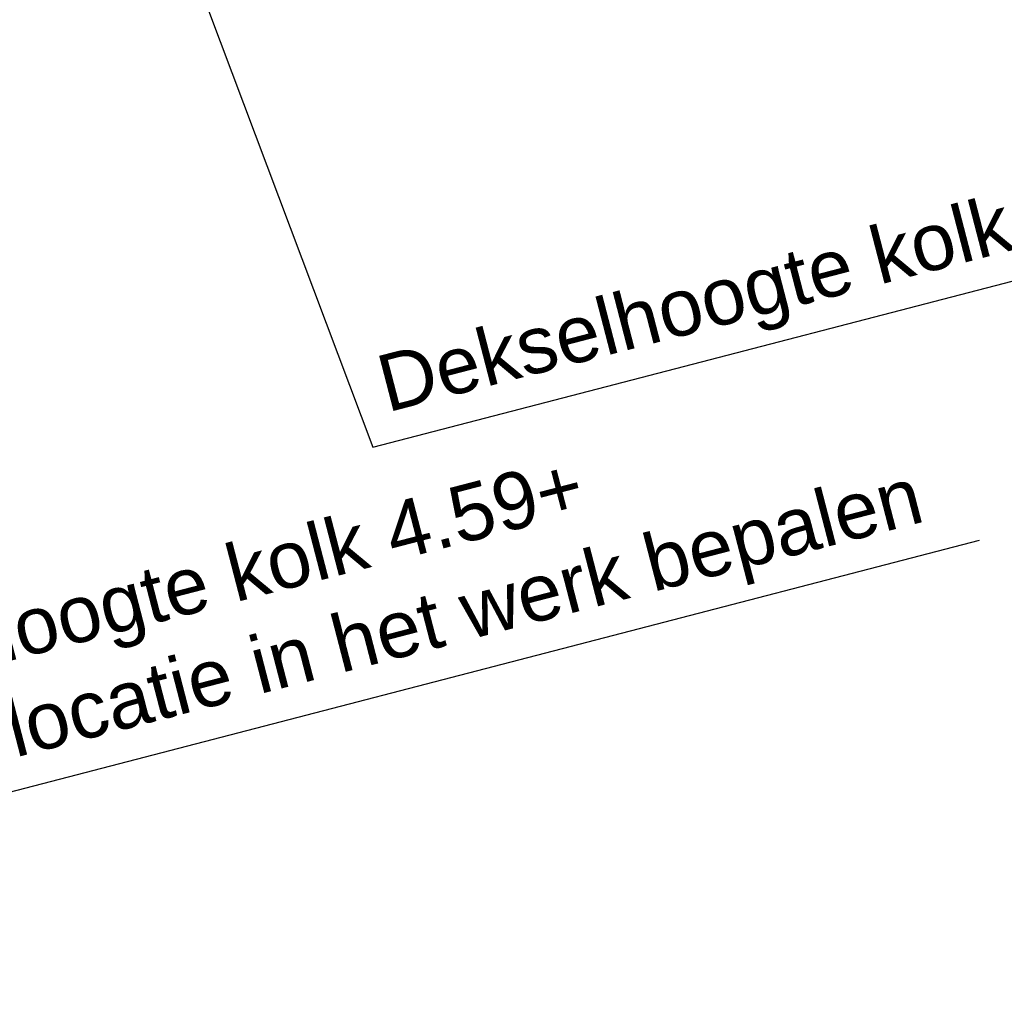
# Model space of a CAD drawing. Header units: millimetres. Extents: x 37875 to 299461, y 97699 to 271071.
# Tile 160 of 198: x 154677 to 163323, y 174608 to 183121. Entities that reach past the tile are written whole.
import ezdxf

# ---------------------------------------------------------------- set-up
doc = ezdxf.new("R2010")
doc.units = ezdxf.units.MM
for name, color, linetype in [('Tekst', 7, 'Continuous'), ('Terrein - Groen Gras', 10, 'Continuous'), ('Terrein - Struyk Verwo - Hydro Lineo XL 50 Tegels', 251, 'Continuous')]:
    doc.layers.add(name, color=color, linetype=linetype)
doc.styles.get("Standard").update_dxf_attribs({"font": 'arial.ttf'})

msp = doc.modelspace()

# ---------------------------------------------------------------- hatches: boundary and pattern name
at = {"layer": 'Terrein - Groen Gras'}
h = msp.add_hatch(dxfattribs=at)
h.set_pattern_fill('GRASS', color=256, scale=19.99999999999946, angle=44.55382537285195)
h.set_pattern_definition([(134.5538253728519, (-39679091.98138075, -435187456.3575751), (-507.984597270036, 3.955865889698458), [95.2499999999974, -623.1704895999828]), (89.55382537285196, (-39679091.98138075, -435187456.3575751), (-507.9845973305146, 3.955865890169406), [95.24999999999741, -412.7499999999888]), (179.5538253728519, (-39679091.98138075, -435187456.3575751), (-3.955865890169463, -507.9845973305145), [95.24999999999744, -412.7499999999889])])
edge = h.paths.add_edge_path()
edge.add_line((180648.3820131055, 218512.1338166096), (172867.4190995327, 218519.9035949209))
edge.add_line((172867.4190995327, 218519.9035949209), (172865.0225497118, 216119.9047914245))
edge.add_line((172865.0225497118, 216119.9047914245), (170214.0570780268, 216122.5519462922))
edge.add_line((170214.0570780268, 216122.5519462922), (170211.6605281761, 213722.5531427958))
edge.add_line((170211.6605281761, 213722.5531427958), (167560.6950564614, 213725.2002976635))
edge.add_line((167560.6950564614, 213725.2002976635), (167558.2985075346, 211325.2014942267))
edge.add_line((167558.2985075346, 211325.2014942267), (164907.333034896, 211327.8486490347))
edge.add_line((164907.333034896, 211327.8486490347), (164904.9364859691, 208927.849845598))
edge.add_line((164904.9364859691, 208927.849845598), (162253.9710133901, 208930.4970004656))
edge.add_line((162253.9710133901, 208930.4970004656), (162251.5744644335, 206530.4981969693))
edge.add_line((162251.5744644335, 206530.4981969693), (159600.6089917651, 206533.1453518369))
edge.add_line((159600.6089917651, 206533.1453518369), (159598.2124428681, 204133.146548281))
edge.add_line((159598.2124428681, 204133.146548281), (156947.2469702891, 204135.7937032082))
edge.add_line((156947.2469702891, 204135.7937032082), (156944.8504213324, 201735.7948996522))
edge.add_line((156944.8504213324, 201735.7948996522), (154293.8849487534, 201738.4420545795))
edge.add_line((154293.8849487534, 201738.4420545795), (154291.4883998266, 199338.4432510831))
edge.add_line((154291.4883998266, 199338.4432510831), (151640.5229271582, 199341.0904058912))
edge.add_line((151640.5229271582, 199341.0904058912), (151638.1263782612, 196941.0916023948))
edge.add_line((151638.1263782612, 196941.0916023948), (148987.1609056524, 196943.7387572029))
edge.add_line((148987.1609056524, 196943.7387572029), (148984.7643566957, 194543.7399537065))
edge.add_line((148984.7643566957, 194543.7399537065), (146333.7988840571, 194546.3871086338))
edge.add_line((146333.7988840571, 194546.3871086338), (146331.4023351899, 192146.3883051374))
edge.add_line((146331.4023351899, 192146.3883051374), (143680.4368625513, 192149.035460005))
edge.add_line((143680.4368625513, 192149.035460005), (143678.0403136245, 189749.0366565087))
edge.add_line((143678.0403136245, 189749.0366565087), (141027.0748409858, 189751.6838113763))
edge.add_line((141027.0748409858, 189751.6838113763), (141024.6782921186, 187351.68500788))
edge.add_line((141024.6782921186, 187351.68500788), (138373.7128194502, 187354.3321627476))
edge.add_line((138373.7128194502, 187354.3321627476), (138371.3162705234, 184954.3333593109))
edge.add_line((138371.3162705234, 184954.3333593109), (135720.3507979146, 184956.9805141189))
edge.add_line((135720.3507979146, 184956.9805141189), (135717.9542489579, 182556.9817106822))
edge.add_line((135717.9542489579, 182556.9817106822), (133066.9887763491, 182559.6288654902))
edge.add_line((133066.9887763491, 182559.6288654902), (133064.5922274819, 180159.6300619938))
edge.add_line((133064.5922274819, 180159.6300619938), (130413.6267547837, 180162.2772169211))
edge.add_line((130413.6267547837, 180162.2772169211), (130411.2302059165, 177762.2784134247))
edge.add_line((130411.2302059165, 177762.2784134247), (127760.2647332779, 177764.9255682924))
edge.add_line((127760.2647332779, 177764.9255682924), (127757.868184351, 175364.9267649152))
edge.add_line((127757.868184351, 175364.9267649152), (125106.902711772, 175367.5739197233))
edge.add_line((125106.902711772, 175367.5739197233), (125104.5061628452, 172967.5751162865))
edge.add_line((125104.5061628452, 172967.5751162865), (122453.5406902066, 172970.2222711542))
edge.add_line((122453.5406902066, 172970.2222711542), (122451.1441412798, 170570.2234677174))
edge.add_line((122451.1441412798, 170570.2234677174), (119800.1786686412, 170572.8706225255))
edge.add_line((119800.1786686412, 170572.8706225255), (119797.7821197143, 168172.8718190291))
edge.add_line((119797.7821197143, 168172.8718190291), (117146.8166470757, 168175.5189738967))
edge.add_line((117146.8166470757, 168175.5189738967), (117144.4200982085, 165775.5201704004))
edge.add_line((117144.4200982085, 165775.5201704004), (114493.4546255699, 165778.1673253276))
edge.add_line((114493.4546255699, 165778.1673253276), (114491.0580766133, 163378.1685218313))
edge.add_line((114491.0580766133, 163378.1685218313), (111840.0926040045, 163380.8156766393))
edge.add_line((111840.0926040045, 163380.8156766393), (111837.6960550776, 160980.8168732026))
edge.add_line((111837.6960550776, 160980.8168732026), (109186.730582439, 160983.4640280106))
edge.add_line((109186.730582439, 160983.4640280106), (109184.334033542, 158583.4652245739))
edge.add_line((109184.334033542, 158583.4652245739), (106533.3685609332, 158586.1123794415))
edge.add_line((106533.3685609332, 158586.1123794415), (106530.9720119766, 156186.1135760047))
edge.add_line((106530.9720119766, 156186.1135760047), (103880.0065393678, 156188.7607308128))
edge.add_line((103880.0065393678, 156188.7607308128), (103877.6099904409, 153788.7619273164))
edge.add_line((103877.6099904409, 153788.7619273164), (101226.6445178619, 153791.4090821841))
edge.add_line((101226.6445178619, 153791.4090821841), (101224.2479689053, 151391.4102786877))
edge.add_line((101224.2479689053, 151391.4102786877), (98573.28249626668, 151394.057433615))
edge.add_line((98573.28249626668, 151394.057433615), (98570.88594736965, 148994.0586301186))
edge.add_line((98570.88594736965, 148994.0586301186), (95919.92047473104, 148996.7057849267))
edge.add_line((95919.92047473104, 148996.7057849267), (95917.52392580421, 146596.7069814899))
edge.add_line((95917.52392580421, 146596.7069814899), (93266.55845322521, 146599.3541362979))
edge.add_line((93266.55845322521, 146599.3541362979), (93264.16190426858, 144199.3553328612))
edge.add_line((93264.16190426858, 144199.3553328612), (90613.19643165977, 144202.0024877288))
edge.add_line((90613.19643165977, 144202.0024877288), (90610.79988273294, 141802.0036842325))
edge.add_line((90610.79988273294, 141802.0036842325), (87959.83441009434, 141804.6508391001))
edge.add_line((87959.83441009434, 141804.6508391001), (87957.4378611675, 139404.6520355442))
edge.add_line((87957.4378611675, 139404.6520355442), (85306.4723885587, 139407.2991904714))
edge.add_line((85306.4723885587, 139407.2991904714), (85304.07583966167, 137007.3003869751))
edge.add_line((85304.07583966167, 137007.3003869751), (82653.11036702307, 137009.9475419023))
edge.add_line((82653.11036702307, 137009.9475419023), (82650.71381812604, 134609.9487384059))
edge.add_line((82650.71381812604, 134609.9487384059), (87332.09341516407, 134605.2740879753))
edge.add_line((87332.09341516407, 134605.2740879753), (85359.68707873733, 132834.8416022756))
edge.add_arc((81441.2781084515, 139326.7513992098), 7582.79774687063, 266.13678749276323, 301.11448373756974, ccw=False)
edge.add_line((80930.38938012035, 131761.1837154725), (78757.49216457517, 135144.984072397))
edge.add_line((78757.49216457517, 135144.984072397), (118689.7143149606, 171255.2339764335))
edge.add_line((118689.7143149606, 171255.2339764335), (156973.782726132, 205814.5540781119))
edge.add_line((156973.782726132, 205814.5540781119), (153511.0574197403, 209482.0918696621))
edge.add_line((153511.0574197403, 209482.0918696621), (153932.5055490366, 209881.6919413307))
edge.add_line((153932.5055490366, 209881.6919413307), (154005.5292211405, 209800.870763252))
edge.add_line((154005.5292211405, 209800.870763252), (153730.9916272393, 209552.8201443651))
edge.add_line((153730.9916272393, 209552.8201443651), (157115.0451342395, 205807.415630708))
edge.add_line((157115.0451342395, 205807.415630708), (104682.8190413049, 158433.772023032))
edge.add_line((104682.8190413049, 158433.772023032), (104930.8696601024, 158159.2344290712))
edge.add_line((104930.8696601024, 158159.2344290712), (140954.6624492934, 190707.5057534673))
edge.add_line((140954.6624492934, 190707.5057534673), (157637.633347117, 205780.9286556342))
edge.add_line((157637.633347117, 205780.9286556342), (153932.505548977, 209881.6919413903))
edge.add_line((153932.505548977, 209881.6919413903), (172359.7962665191, 226599.3438772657))
edge.add_line((172359.7962665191, 226599.3438772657), (175380.5902263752, 229824.2396961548))
edge.add_line((175380.5902263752, 229824.2396961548), (177135.7002977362, 231808.9890902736))
edge.add_line((177135.7002977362, 231808.9890902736), (177704.9595409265, 232421.7713981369))
edge.add_line((177704.9595409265, 232421.7713981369), (180633.4157383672, 235198.4151302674))
edge.add_line((180633.4157383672, 235198.4151302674), (182016.3972968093, 236509.7023127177))
edge.add_line((182016.3972968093, 236509.7023127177), (184073.5918112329, 234350.7135566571))
edge.add_arc((177711.7653395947, 228661.7032455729), 8534.499069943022, -31.61321906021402, 41.80440894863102, ccw=False)
edge.add_arc((161043.4009907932, 237963.7274921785), 27617.38179850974, 315.22501723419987, 330.07910017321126, ccw=False)
at = {"layer": 'Terrein - Struyk Verwo - Hydro Lineo XL 50 Tegels'}
h = msp.add_hatch(dxfattribs=at)
h.set_pattern_fill('AVH-PLANKEN_02-SO', color=256, scale=40, angle=359.9427865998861, pattern_type=2)
h.set_pattern_definition([(359.9427865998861, (-39679091.96540376, -435187440.3575831), (0.07988496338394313, 79.99996011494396), []), (89.94278659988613, (-39679091.96540376, -435187440.3575831), (-159.84015030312, 160.1596901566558), [79.99999999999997, -559.9999999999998]), (89.94278659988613, (-39678771.88567834, -435187360.6771628), (-159.84015030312, 160.1596901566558), [79.99999999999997, -559.9999999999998])])
edge = h.paths.add_edge_path()
edge.add_line((86667.08133857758, 133605.2315811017), (85553.45141666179, 132605.6370480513))
edge.add_arc((81444.42927917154, 139289.8482107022), 7846.192821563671, 243.3934766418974, 301.58052010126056, ccw=False)
edge.add_line((77930.42639436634, 132274.5416944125), (80589.90902188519, 129555.3623258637))
edge.add_line((80589.90902187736, 129555.3623257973), (82707.80905655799, 127281.1426959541))
edge.add_arc((76828.5005625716, 122246.2177695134), 7740.590247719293, 29.620857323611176, 40.57610376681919, ccw=False)
edge.add_line((83557.5122594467, 126072.0691735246), (86684.82578860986, 128897.670816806))
edge.add_line((86684.8257886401, 128897.6708168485), (87194.49644631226, 128897.1618787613))
edge.add_line((87194.49644633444, 128897.1618787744), (87704.1671040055, 128896.6529408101))
edge.add_line((87704.16710396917, 128896.6529408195), (88304.16680482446, 128896.0538035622))
edge.add_line((88304.16680481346, 128896.0538035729), (100304.160822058, 128884.0710590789))
edge.add_line((100304.1608220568, 128884.071059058), (100316.4730919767, 141214.0649118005))
edge.add_line((100316.4730919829, 141214.0649117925), (102716.471895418, 141211.6683628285))
edge.add_line((102716.4718954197, 141211.6683628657), (102718.6415632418, 143384.4594897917))
edge.add_line((102718.6415632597, 143384.4594897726), (105118.6403666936, 143382.0629409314))
edge.add_line((105118.6403666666, 143382.0629409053), (105120.810034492, 145554.8540674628))
edge.add_line((105120.8100345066, 145554.8540674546), (107520.8088379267, 145552.4575185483))
edge.add_line((107520.8088379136, 145552.4575185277), (107522.9785057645, 147725.2486454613))
edge.add_line((107522.9785057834, 147725.2486454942), (109922.9773092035, 147722.8520965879))
edge.add_line((109922.9773091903, 147722.8520965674), (109925.1469770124, 149895.6432234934))
edge.add_line((109925.1469770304, 149895.6432234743), (112325.1457804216, 149893.2466745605))
edge.add_line((112325.1457804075, 149893.246674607), (112327.3154482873, 152066.0378015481))
edge.add_line((112327.3154483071, 152066.0378015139), (114727.3142517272, 152063.6412526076))
edge.add_line((114727.3142517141, 152063.6412525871), (114729.4839195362, 154236.4323795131))
edge.add_line((114729.4839195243, 154236.4323795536), (117129.4827229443, 154234.0358306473))
edge.add_line((117129.482722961, 154234.0358306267), (117131.6523907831, 156406.8269575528))
edge.add_line((117131.652390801, 156406.8269575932), (119531.6511942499, 156404.4304086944))
edge.add_line((119531.6511942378, 156404.4304086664), (119533.8208620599, 158577.2215355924))
edge.add_line((119533.8208620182, 158577.2215355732), (121933.8196654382, 158574.824986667))
edge.add_line((121933.8196654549, 158574.8249867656), (121935.9893333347, 160747.6161137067))
edge.add_line((121935.9893333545, 160747.6161136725), (124335.9881367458, 160745.2195647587))
edge.add_line((124335.9881367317, 160745.2195647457), (124338.1578045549, 162918.0106915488))
edge.add_line((124338.1578045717, 162918.0106915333), (126738.1566079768, 162915.6141426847))
edge.add_line((126738.1566079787, 162915.6141426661), (126740.3262758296, 165088.4052695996))
edge.add_line((126740.3262758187, 165088.405269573), (128840.325228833, 165086.3082892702))
edge.add_line((128840.3252288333, 165086.3082893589), (128842.22368819, 166987.5005254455))
edge.add_line((128842.2236882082, 166987.5005254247), (131402.3725807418, 166984.9440566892))
edge.add_line((131402.37258073, 166984.9440566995), (131404.427388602, 169042.7098743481))
edge.add_line((131404.4273885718, 169042.7098743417), (144004.463143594, 169030.1279505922))
edge.add_line((144004.4631436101, 169030.1279505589), (144011.6946662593, 176229.9630641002))
edge.add_line((144011.6946662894, 176229.9630640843), (144743.5703354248, 176229.2322404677))
edge.add_line((144743.5703354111, 176229.2322405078), (144748.6929587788, 181359.2296829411))
edge.add_line((144748.6929587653, 181359.2296829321), (147148.6917620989, 181356.8331340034))
edge.add_line((147148.6917621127, 181356.8331340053), (147146.1356067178, 183525.3544100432))
edge.add_line((147146.1356067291, 183525.3544100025), (149250.856114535, 183523.2527149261))
edge.add_line((149250.8561144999, 183523.2527150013), (149252.7588422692, 185428.7195165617))
edge.add_line((149252.7588422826, 185428.7195165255), (150742.1267036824, 186774.3853054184))
edge.add_line((150742.1267036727, 186774.3853053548), (152231.4945650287, 188120.0510942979))
edge.add_line((152231.494565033, 188120.051094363), (156810.2413640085, 192257.0162344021))
edge.add_line((156810.2413640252, 192257.0162344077), (163444.5160833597, 192250.3914444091))
edge.add_line((163444.5160833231, 192250.3914443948), (163441.5203737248, 189250.3929401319))
edge.add_line((163441.520373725, 189250.3929401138), (170341.516933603, 189243.5028081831))
edge.add_line((170341.5169336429, 189243.502808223), (170348.4391517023, 195473.9171884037))
edge.add_line((170348.4391516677, 195473.9171883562), (170355.5315828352, 199518.5186944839))
edge.add_line((170355.5315828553, 199518.5186945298), (170350.7942035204, 202007.1107801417))
edge.add_line((170350.7942035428, 202007.1107800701), (170349.695555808, 203444.3957816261))
edge.add_line((170349.6955557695, 203444.395781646), (170348.1431030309, 204488.7258807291))
edge.add_line((170348.1431030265, 204488.7258807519), (176318.2164821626, 209882.758946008))
edge.add_line((176318.2164821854, 209882.7589460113), (179818.2147444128, 209879.2639853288))
edge.add_line((179818.214744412, 209879.2639853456), (179820.5240697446, 213047.289544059))
edge.add_line((179820.5240697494, 213047.2895440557), (183321.3764702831, 213043.7937239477))
edge.add_line((183321.3764702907, 213043.7937239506), (183323.5461382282, 215216.5848509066))
edge.add_line((183323.5461381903, 215216.5848508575), (185723.5449416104, 215214.1883019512))
edge.add_line((185723.5449416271, 215214.1883019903), (185725.714609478, 217386.9794289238))
edge.add_line((185725.7146094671, 217386.9794288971), (188125.7134128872, 217384.5828799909))
edge.add_line((188125.7134129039, 217384.5828799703), (188127.4155854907, 219089.2058046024))
edge.add_line((188127.4155854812, 219089.2058046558), (190527.4143889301, 219086.809255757))
edge.add_line((190527.414388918, 219086.809255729), (190529.6392722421, 221314.8953638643))
edge.add_line((190529.6392722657, 221314.8953638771), (192629.6382252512, 221312.7983835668))
edge.add_line((192629.6382252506, 221312.7983835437), (192632.7343676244, 224413.397754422))
edge.add_arc((185176.2764753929, 229285.2663065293), 8906.956129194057, 326.8403740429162, 364.3411159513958)
edge.add_arc((185113.2463353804, 229290.6587827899), 8969.40300132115, 364.2762912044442, 398.9877143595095)
edge.add_line((192084.9918430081, 234933.7922011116), (188484.377384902, 238908.3049918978))
edge.add_line((188484.3773848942, 238908.3049919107), (186712.6955498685, 240962.5423860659))
edge.add_line((186712.6955498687, 240962.5423860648), (182234.0977548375, 236716.1170827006))
edge.add_line((182234.0977547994, 236716.1170827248), (184294.0275854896, 234554.2576613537))
edge.add_arc((177711.7653394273, 228661.70324559), 8834.499070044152, -31.58431276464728, 41.83545197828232, ccw=False)
edge.add_arc((161043.4012263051, 237963.7273376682), 27917.38151726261, 314.9676340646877, 330.0700607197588, ccw=False)
edge.add_line((180772.8165684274, 218212.0094114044), (177997.1169734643, 218214.7811249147))
edge.add_line((177997.1169734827, 218214.7811249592), (177995.0199930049, 216114.7821681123))
edge.add_line((177995.0199929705, 216114.7821681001), (175344.0545203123, 216117.4293229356))
edge.add_line((175344.0545203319, 216117.4293229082), (175341.6579714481, 213717.4305194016))
edge.add_line((175341.6579714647, 213717.4305194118), (172690.6924988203, 213720.0776743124))
edge.add_line((172690.6924988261, 213720.0776743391), (172688.2959499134, 211320.078870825))
edge.add_line((172688.2959498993, 211320.0788708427), (170037.3304772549, 211322.7260257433))
edge.add_line((170037.3304772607, 211322.7260257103), (170034.9339283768, 208922.7272222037))
edge.add_line((170034.9339283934, 208922.727222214), (167383.9684557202, 208925.3743771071))
edge.add_line((167383.9684556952, 208925.3743770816), (167381.5719068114, 206525.375573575))
edge.add_line((167381.571906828, 206525.3755735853), (164730.6064341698, 206528.0227284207))
edge.add_line((164730.6064341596, 206528.0227284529), (164728.2098852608, 204128.023925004))
edge.add_line((164728.2098852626, 204128.0239250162), (162077.2444126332, 204130.6710798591))
edge.add_line((162077.244412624, 204130.6710798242), (162074.8478637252, 201730.6722763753))
edge.add_line((162074.8478637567, 201730.6722763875), (159423.8823910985, 201733.3194312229))
edge.add_line((159423.8823910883, 201733.3194311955), (159421.4858422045, 199333.3206276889))
edge.add_line((159421.4858421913, 199333.3206276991), (156770.5203695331, 199335.9677825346))
edge.add_line((156770.5203695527, 199335.9677825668), (156768.1238206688, 196935.9689790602))
edge.add_line((156768.1238206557, 196935.9689790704), (154117.1583479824, 196938.6161339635))
edge.add_line((154117.1583479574, 196938.6161339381), (154114.7617990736, 194538.6173304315))
edge.add_line((154114.7617990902, 194538.6173304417), (151463.796326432, 194541.2644852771))
edge.add_line((151463.7963264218, 194541.2644852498), (151461.399777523, 192141.2656818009))
edge.add_line((151461.3997775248, 192141.265681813), (148810.4343048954, 192143.9128366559))
edge.add_line((148810.434304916, 192143.9128366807), (148808.0377560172, 189743.9140332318))
edge.add_line((148808.037756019, 189743.9140332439), (146157.0722833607, 189746.5611880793))
edge.add_line((146157.0722833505, 189746.5611880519), (146154.6757344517, 187346.5623846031))
edge.add_line((146154.6757344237, 187346.5623845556), (143503.7102617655, 187349.209539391))
edge.add_line((143503.7102617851, 187349.2095393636), (143501.3137129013, 184949.210735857))
edge.add_line((143501.3137128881, 184949.2107358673), (140850.3482402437, 184951.8578907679))
edge.add_line((140850.3482402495, 184951.8578908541), (140847.9516913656, 182551.8590873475))
edge.add_line((140847.9516913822, 182551.8590872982), (138196.986218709, 182554.5062421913))
edge.add_line((138196.9862187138, 182554.5062422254), (138194.58966983, 180154.5074387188))
edge.add_line((138194.5896698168, 180154.5074386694), (135543.6241971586, 180157.1545935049))
edge.add_line((135543.6241971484, 180157.1545934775), (135541.2276482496, 177757.1557900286))
edge.add_line((135541.2276482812, 177757.1557900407), (132890.2621756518, 177759.8029448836))
edge.add_line((132890.2621756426, 177759.802944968), (132887.8656267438, 175359.8041415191))
edge.add_line((132887.8656267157, 175359.8041414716), (130236.9001540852, 175362.4512964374))
edge.add_line((130236.9001541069, 175362.4512964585), (130234.5036052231, 172962.4524929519))
edge.add_line((130234.5036052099, 172962.4524929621), (127583.5381325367, 172965.0996478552))
edge.add_line((127583.5381325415, 172965.0996478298), (127581.1415836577, 170565.1008443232))
edge.add_line((127581.1415836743, 170565.1008443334), (124930.1761110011, 170567.7479992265))
edge.add_line((124930.1761109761, 170567.7479992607), (124927.7795620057, 168167.7491957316))
edge.add_line((124927.7795620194, 168167.7491957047), (122276.8140894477, 168170.3963505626))
edge.add_line((122276.8140894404, 168170.3963505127), (122274.4175405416, 165770.3975470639))
edge.add_line((122274.4175405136, 165770.397547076), (119623.4520678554, 165773.0447019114))
edge.add_line((119623.452067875, 165773.044701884), (119621.0555189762, 163373.0458984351))
edge.add_line((119621.0555190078, 163373.0458984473), (116970.0900463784, 163375.6930532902))
edge.add_line((116970.0900463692, 163375.6930533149), (116967.6934974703, 160975.694249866))
edge.add_line((116967.6934974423, 160975.6942498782), (114316.7280247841, 160978.3414047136))
edge.add_line((114316.7280248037, 160978.3414046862), (114314.3314759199, 158578.3426011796))
edge.add_line((114314.3314759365, 158578.3426011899), (111663.3660032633, 158580.989756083))
edge.add_line((111663.3660032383, 158580.9897560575), (111660.9694543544, 156180.9909525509))
edge.add_line((111660.9694543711, 156180.9909525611), (109010.0039817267, 156183.6381074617))
edge.add_line((109010.0039817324, 156183.6381074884), (109007.6074328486, 153783.6393039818))
edge.add_line((109007.6074328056, 153783.639303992), (106356.6419601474, 153786.2864588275))
edge.add_line((106356.641960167, 153786.2864588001), (106354.2454112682, 151386.2876553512))
edge.add_line((106354.2454112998, 151386.2876553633), (103703.2799386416, 151388.9348101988))
edge.add_line((103703.2799386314, 151388.9348101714), (103700.8833897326, 148988.9360067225))
edge.add_line((103700.8833897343, 148988.9360067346), (101049.917917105, 148991.5831615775))
edge.add_line((101049.9179170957, 148991.5831616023), (101047.5213682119, 146591.5843580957))
edge.add_line((101047.5213682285, 146591.5843581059), (98396.5558955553, 146594.231512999))
edge.add_line((98396.5558955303, 146594.2315129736), (98394.15934664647, 144194.2327094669))
edge.add_line((98394.15934666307, 144194.2327094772), (95743.19387398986, 144196.8798643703))
edge.add_line((95743.19387396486, 144196.8798643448), (95740.79732508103, 141796.8810608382))
edge.add_line((95740.79732509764, 141796.8810608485), (93089.83185246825, 141799.5282156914))
edge.add_line((93089.83185245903, 141799.5282157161), (93087.43530356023, 139399.5294122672))
edge.add_line((93087.4353035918, 139399.5294122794), (90436.46983093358, 139402.1765671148))
edge.add_line((90436.46983089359, 139402.1765670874), (90434.07328199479, 137002.1777636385))
edge.add_line((90434.07328202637, 137002.1777636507), (87783.10780939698, 137004.8249184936))
edge.add_line((87783.10780938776, 137004.8249184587), (87780.71126049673, 134604.8261141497))
edge.add_line((87780.71126052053, 134604.8261141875), (86667.08133860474, 133605.2315811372))

# ---------------------------------------------------------------- linework, layer by layer
at = {"layer": 'Tekst', "elevation": 4067.879375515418}
msp.add_lwpolyline([(155814.1072811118, 184588.4977719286), (157777.7846860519, 179369.1474996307), (165443.2800074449, 181359.2640859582)], dxfattribs=at)
at = {"layer": 'Tekst'}
msp.add_lwpolyline([(146738.212582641, 182711.1542143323), (152554.8147182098, 175813.2724574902), (163105.5835889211, 178552.4640227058)], dxfattribs=at)

# ---------------------------------------------------------------- texts
at = {"layer": 'Tekst', "char_height": 500, "attachment_point": 1, "rotation": 14.553825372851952}
for s, insert in [('Dekselhoogte kolk 4.54+', (157777.7209540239, 180155.6138640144)), ('Dekselhoogte kolk 4.59+\\Pexacte locatie in het werk bepalen', (152122.6217456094, 177366.7014604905, -4067.879375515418))]:
    msp.add_mtext_dynamic_manual_height_columns(s, width=11960.00343102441, gutter_width=12.49999999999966, heights=[0], dxfattribs=dict(at, insert=insert))

doc.saveas('drawing.dxf')
